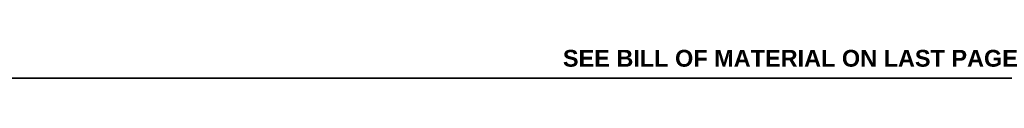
# Model space of a CAD drawing. Header units: inches. Extents: x 2 to 144, y 2 to 93.
# Tile 6 of 15: x 50.68 to 111.28, y 2.19 to 3.95. Entities that reach past the tile are written whole.
import ezdxf

# ---------------------------------------------------------------- set-up
doc = ezdxf.new("R2010")
doc.units = ezdxf.units.IN
doc.header["$LTSCALE"] = 8.616264
doc.header["$MEASUREMENT"] = 0
doc.layers.get('0').update_dxf_attribs({"lineweight": 25})
doc.layers.add('Sketch Geometry(ANSI)', color=7, linetype='Continuous', lineweight=25)
doc.layers.add('Symbols(ANSI)', color=7, linetype='Continuous', lineweight=25)
doc.styles.add('Current-ANSI', font='arial.ttf')
doc.styles.add('Dimension-ANSI', font='arialbd.ttf')

# ---------------------------------------------------------------- blocks, each defined once
blk = doc.blocks.new('Borders 1_EXM - B (Inch)')
at = {"layer": 'Sketch Geometry(ANSI)', "linetype": 'Continuous', "lineweight": 35}
blk.add_line((0.3979, 0.2545), (16.3979, 0.2545), dxfattribs=at)
at = {"layer": 'Symbols(ANSI)', "color": 7, "style": 'Current-ANSI'}
blk.add_attdef('FILENAME_AND_PATH_001', (5.9364, 10.7181), '', height=0.09, dxfattribs=at)

msp = doc.modelspace()

# ---------------------------------------------------------------- block references
at = {"xscale": 8.6162636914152, "yscale": 8.6162636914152, "zscale": 8.6162636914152}
msp.add_blockref('Borders 1_EXM - B (Inch)', (0, 0), dxfattribs=at)

# ---------------------------------------------------------------- texts
at = {"layer": 'Symbols(ANSI)', "color": 7, "insert": (98.1194, 3.4183), "char_height": 1.033952, "width": 28.012841, "attachment_point": 5, "style": 'Dimension-ANSI'}
msp.add_mtext('\\fArial|b1|i0;SEE BILL OF MATERIAL ON LAST PAGE', dxfattribs=at)

doc.saveas('drawing.dxf')
